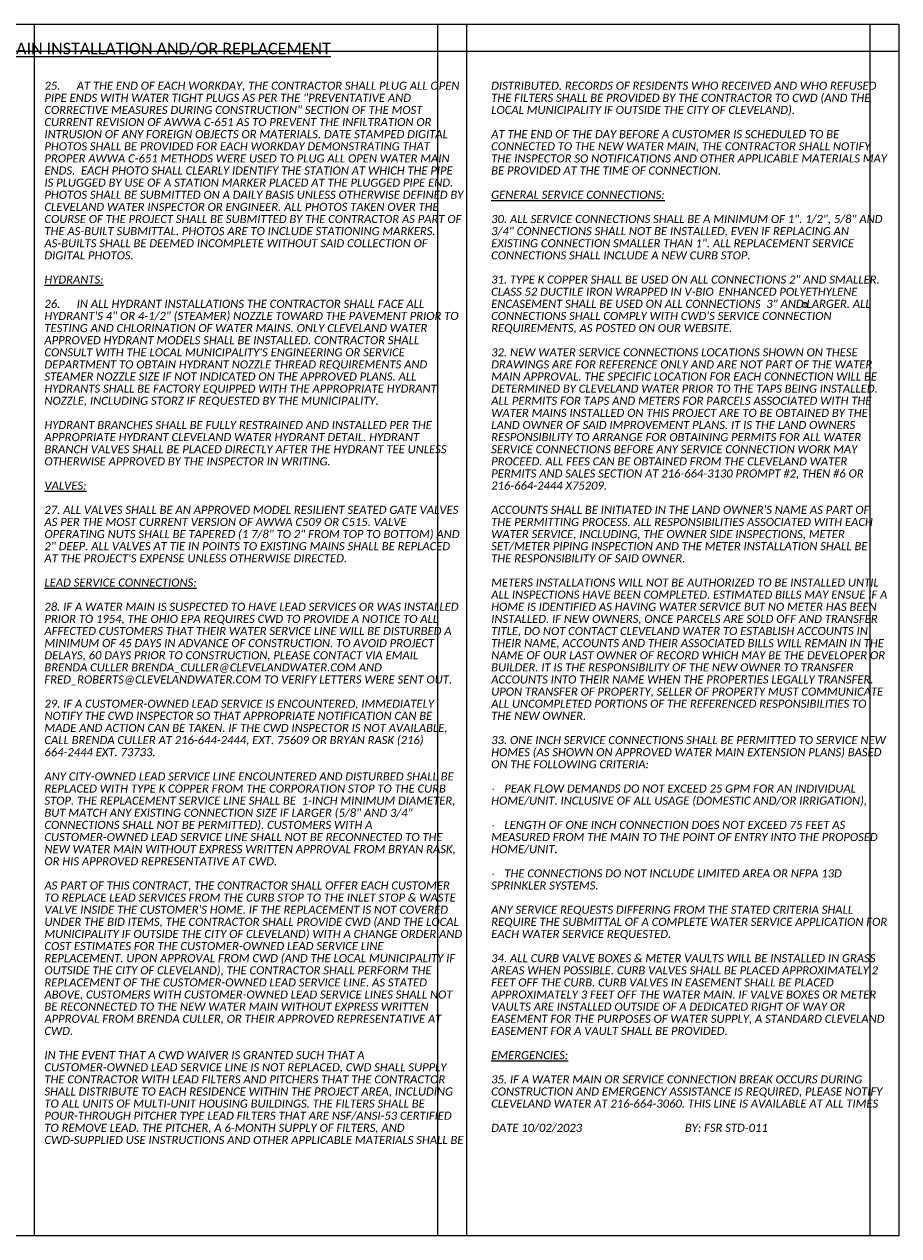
# Model space of a CAD drawing. Extents: x -40.8 to -10.3, y -6 to 15.
# Tile 2 of 2: x -25.4 to -10.3, y -6 to 15. Entities that reach past the tile are written whole.
import ezdxf

# ---------------------------------------------------------------- set-up
doc = ezdxf.new("R2010")
doc.units = 21
doc.header["$MEASUREMENT"] = 0
doc.layers.add('0_VIEW', color=7, linetype='Continuous', plot=False)
doc.layers.add('0_View_Frame_Border', color=7, linetype='Continuous', plot=False)
doc.layers.add('SH_Text', color=7, linetype='Continuous')
doc.layers.add('TX_P_1', color=7, linetype='Continuous')
doc.styles.add('P_Slanted-Bold_Title', font='calibriz.ttf', dxfattribs={"height": 0.2})
doc.styles.add('P_Slanted_Normal', font='calibrii.ttf', dxfattribs={"height": 0.14})
doc.styles.add('Slanted-Normal', font='font31.shx', dxfattribs={"height": 0.14})

msp = doc.modelspace()

# ---------------------------------------------------------------- linework, layer by layer
msp.add_circle((-11.889, 10.177), 0.0442)
at = {"layer": '0_VIEW', "color": 6, "flags": 128}
for points in [[(-25.261, 15.042), (-25.261, -5.958)], [(-18.261, 15.042), (-18.261, -5.958)], [(-17.761, 15.042), (-17.761, -5.958)], [(-10.761, 15.042), (-10.761, -5.958)], [(-10.261, 14.568), (-40.761, 14.568)]]:
    msp.add_lwpolyline(points, dxfattribs=at)
at = {"layer": '0_View_Frame_Border', "color": 6}
msp.add_lwpolyline([(-40.761, 15.042), (-10.261, 15.042), (-10.261, -5.958), (-40.761, -5.958)], close=True, dxfattribs=at)

# ---------------------------------------------------------------- texts
at = {"style": 'Slanted-Normal'}
msp.add_text('R', height=0.0525, dxfattribs=at).set_placement((-11.909, 10.151))
at = {"layer": 'SH_Text', "char_height": 0.14, "attachment_point": 1, "line_spacing_factor": 0.8, "style": 'P_Slanted_Normal'}
for s, insert, width in [('\\pxsm0.9;25.^IAT THE END OF EACH WORKDAY, THE CONTRACTOR SHALL PLUG ALL OPEN PIPE ENDS WITH WATER TIGHT PLUGS AS PER THE "PREVENTATIVE AND CORRECTIVE MEASURES DURING CONSTRUCTION" SECTION OF THE MOST CURRENT REVISION OF AWWA C-651 AS TO PREVENT THE INFILTRATION OR INTRUSION OF ANY FOREIGN OBJECTS OR MATERIALS. DATE STAMPED DIGITAL PHOTOS SHALL BE PROVIDED FOR EACH WORKDAY DEMONSTRATING THAT PROPER AWWA C-651 METHODS WERE USED TO PLUG ALL OPEN WATER MAIN ENDS.  EACH PHOTO SHALL CLEARLY IDENTIFY THE STATION AT WHICH THE PIPE IS PLUGGED BY USE OF A STATION MARKER PLACED AT THE PLUGGED PIPE END. PHOTOS SHALL BE SUBMITTED ON A DAILY BASIS UNLESS OTHERWISE DEFINED BY CLEVELAND WATER INSPECTOR OR ENGINEER. ALL PHOTOS TAKEN OVER THE COURSE OF THE PROJECT SHALL BE SUBMITTED BY THE CONTRACTOR AS PART OF THE AS-BUILT SUBMITTAL. PHOTOS ARE TO INCLUDE STATIONING MARKERS. AS-BUILTS SHALL BE DEEMED INCOMPLETE WITHOUT SAID COLLECTION OF DIGITAL PHOTOS. \\P{\\L\\PHYDRANTS:\\P}\\P26.^IIN ALL HYDRANT INSTALLATIONS THE CONTRACTOR SHALL FACE ALL HYDRANT\'S 4" OR 4-1/2" (STEAMER) NOZZLE TOWARD THE PAVEMENT PRIOR TO TESTING AND CHLORINATION OF WATER MAINS. ONLY CLEVELAND WATER APPROVED HYDRANT MODELS SHALL BE INSTALLED. CONTRACTOR SHALL CONSULT WITH THE LOCAL MUNICIPALITY\'S ENGINEERING OR SERVICE DEPARTMENT TO OBTAIN HYDRANT NOZZLE THREAD REQUIREMENTS AND STEAMER NOZZLE SIZE IF NOT INDICATED ON THE APPROVED PLANS. ALL HYDRANTS SHALL BE FACTORY EQUIPPED WITH THE APPROPRIATE HYDRANT NOZZLE, INCLUDING STORZ IF REQUESTED BY THE MUNICIPALITY.\\P\\PHYDRANT BRANCHES SHALL BE FULLY RESTRAINED AND INSTALLED PER THE APPROPRIATE HYDRANT CLEVELAND WATER HYDRANT DETAIL. HYDRANT BRANCH VALVES SHALL BE PLACED DIRECTLY AFTER THE HYDRANT TEE UNLESS OTHERWISE APPROVED BY THE INSPECTOR IN WRITING.\\P{\\L\\PVALVES:\\P}\\P27. ALL VALVES SHALL BE AN APPROVED MODEL RESILIENT SEATED GATE VALVES AS PER THE MOST CURRENT VERSION OF AWWA C509 OR C515. VALVE OPERATING NUTS SHALL BE TAPERED (1 7/8" TO 2" FROM TOP TO BOTTOM) AND 2" DEEP. ALL VALVES AT TIE IN POINTS TO EXISTING MAINS SHALL BE REPLACED AT THE PROJECT\'S EXPENSE UNLESS OTHERWISE DIRECTED. \\P\\P{\\LLEAD SERVICE CONNECTIONS:\\P}\\P28. IF A WATER MAIN IS SUSPECTED TO HAVE LEAD SERVICES OR WAS INSTALLED PRIOR TO 1954, THE OHIO EPA REQUIRES CWD TO PROVIDE A NOTICE TO ALL AFFECTED CUSTOMERS THAT THEIR WATER SERVICE LINE WILL BE DISTURBED A MINIMUM OF 45 DAYS IN ADVANCE OF CONSTRUCTION. TO AVOID PROJECT DELAYS, 60 DAYS PRIOR TO CONSTRUCTION, PLEASE CONTACT VIA EMAIL BRENDA CULLER BRENDA_CULLER@CLEVELANDWATER.COM AND FRED_ROBERTS@CLEVELANDWATER.COM TO VERIFY LETTERS WERE SENT OUT.\\P\\P29. IF A CUSTOMER-OWNED LEAD SERVICE IS ENCOUNTERED, IMMEDIATELY NOTIFY THE CWD INSPECTOR SO THAT APPROPRIATE NOTIFICATION CAN BE MADE AND ACTION CAN BE TAKEN. IF THE CWD INSPECTOR IS NOT AVAILABLE, CALL BRENDA CULLER AT 216-644-2444, EXT. 75609 OR BRYAN RASK (216) 664-2444 EXT. 73733. \\P\\PANY CITY-OWNED LEAD SERVICE LINE ENCOUNTERED AND DISTURBED SHALL BE REPLACED WITH TYPE K COPPER FROM THE CORPORATION STOP TO THE CURB STOP. THE REPLACEMENT SERVICE LINE SHALL BE  1-INCH MINIMUM DIAMETER, BUT MATCH ANY EXISTING CONNECTION SIZE IF LARGER (5/8" AND 3/4" CONNECTIONS SHALL NOT BE PERMITTED). CUSTOMERS WITH A CUSTOMER-OWNED LEAD SERVICE LINE SHALL NOT BE RECONNECTED TO THE NEW WATER MAIN WITHOUT EXPRESS WRITTEN APPROVAL FROM BRYAN RASK, OR HIS APPROVED REPRESENTATIVE AT CWD.\\P\\PAS PART OF THIS CONTRACT, THE CONTRACTOR SHALL OFFER EACH CUSTOMER TO REPLACE LEAD SERVICES FROM THE CURB STOP TO THE INLET STOP & WASTE VALVE INSIDE THE CUSTOMER\'S HOME. IF THE REPLACEMENT IS NOT COVERED UNDER THE BID ITEMS, THE CONTRACTOR SHALL PROVIDE CWD (AND THE LOCAL MUNICIPALITY IF OUTSIDE THE CITY OF CLEVELAND) WITH A CHANGE ORDER AND COST ESTIMATES FOR THE CUSTOMER-OWNED LEAD SERVICE LINE REPLACEMENT. UPON APPROVAL FROM CWD (AND THE LOCAL MUNICIPALITY IF OUTSIDE THE CITY OF CLEVELAND), THE CONTRACTOR SHALL PERFORM THE REPLACEMENT OF THE CUSTOMER-OWNED LEAD SERVICE LINE. AS STATED ABOVE, CUSTOMERS WITH CUSTOMER-OWNED LEAD SERVICE LINES SHALL NOT BE RECONNECTED TO THE NEW WATER MAIN WITHOUT EXPRESS WRITTEN APPROVAL FROM BRENDA CULLER, OR THEIR APPROVED REPRESENTATIVE AT CWD.\\P\\PIN THE EVENT THAT A CWD WAIVER IS GRANTED SUCH THAT A CUSTOMER-OWNED LEAD SERVICE LINE IS NOT REPLACED, CWD SHALL SUPPLY THE CONTRACTOR WITH LEAD FILTERS AND PITCHERS THAT THE CONTRACTOR SHALL DISTRIBUTE TO EACH RESIDENCE WITHIN THE PROJECT AREA, INCLUDING TO ALL UNITS OF MULTI-UNIT HOUSING BUILDINGS. THE FILTERS SHALL BE POUR-THROUGH PITCHER TYPE LEAD FILTERS THAT ARE NSF/ANSI-53 CERTIFIED TO REMOVE LEAD. THE PITCHER, A 6-MONTH SUPPLY OF FILTERS, AND CWD-SUPPLIED USE INSTRUCTIONS AND OTHER APPLICABLE MATERIALS SHALL BE', (-25.081, 14.046), 7.25), ('\\pxsm0.9;DISTRIBUTED. RECORDS OF RESIDENTS WHO RECEIVED AND WHO REFUSED THE FILTERS SHALL BE PROVIDED BY THE CONTRACTOR TO CWD (AND THE LOCAL MUNICIPALITY IF OUTSIDE THE CITY OF CLEVELAND). \\P\\PAT THE END OF THE DAY BEFORE A CUSTOMER IS SCHEDULED TO BE CONNECTED TO THE NEW WATER MAIN, THE CONTRACTOR SHALL NOTIFY THE INSPECTOR SO NOTIFICATIONS AND OTHER APPLICABLE MATERIALS MAY BE PROVIDED AT THE TIME OF CONNECTION.\\P{\\L\\PGENERAL SERVICE CONNECTIONS:\\P}\\P30. ALL SERVICE CONNECTIONS SHALL BE A MINIMUM OF 1". 1/2", 5/8" AND 3/4" CONNECTIONS SHALL NOT BE INSTALLED, EVEN IF REPLACING AN EXISTING CONNECTION SMALLER THAN 1". ALL REPLACEMENT SERVICE CONNECTIONS SHALL INCLUDE A NEW CURB STOP.\\P\\P31. TYPE K COPPER SHALL BE USED ON ALL CONNECTIONS 2" AND SMALLER. CLASS 52 DUCTILE IRON WRAPPED IN V-BIO {\\H0.74074x; }ENHANCED POLYETHYLENE ENCASEMENT SHALL BE USED ON ALL CONNECTIONS  3" AND LARGER. ALL CONNECTIONS SHALL COMPLY WITH CWD\'S SERVICE CONNECTION REQUIREMENTS, AS POSTED ON OUR WEBSITE. \\P\\P32. NEW WATER SERVICE CONNECTIONS LOCATIONS SHOWN ON THESE DRAWINGS ARE FOR REFERENCE ONLY AND ARE NOT PART OF THE WATER MAIN APPROVAL. THE SPECIFIC LOCATION FOR EACH CONNECTION WILL BE DETERMINED BY CLEVELAND WATER PRIOR TO THE TAPS BEING INSTALLED. ALL PERMITS FOR TAPS AND METERS FOR PARCELS ASSOCIATED WITH THE WATER MAINS INSTALLED ON THIS PROJECT ARE TO BE OBTAINED BY THE LAND OWNER OF SAID IMPROVEMENT PLANS. IT IS THE LAND OWNERS RESPONSIBILITY TO ARRANGE FOR OBTAINING PERMITS FOR ALL WATER SERVICE CONNECTIONS BEFORE ANY SERVICE CONNECTION WORK MAY PROCEED. ALL FEES CAN BE OBTAINED FROM THE CLEVELAND WATER PERMITS AND SALES SECTION AT 216-664-3130 PROMPT #2, THEN #6 OR 216-664-2444 X75209.\\P\\PACCOUNTS SHALL BE INITIATED IN THE LAND OWNER\'S NAME AS PART OF THE PERMITTING PROCESS. ALL RESPONSIBILITIES ASSOCIATED WITH EACH WATER SERVICE, INCLUDING, THE OWNER SIDE INSPECTIONS, METER SET/METER PIPING INSPECTION AND THE METER INSTALLATION SHALL BE THE RESPONSIBILITY OF SAID OWNER.\\P\\PMETERS INSTALLATIONS WILL NOT BE AUTHORIZED TO BE INSTALLED UNTIL ALL INSPECTIONS HAVE BEEN COMPLETED. ESTIMATED BILLS MAY ENSUE IF A HOME IS IDENTIFIED AS HAVING WATER SERVICE BUT NO METER HAS BEEN INSTALLED. IF NEW OWNERS, ONCE PARCELS ARE SOLD OFF AND TRANSFER TITLE, DO NOT CONTACT CLEVELAND WATER TO ESTABLISH ACCOUNTS IN THEIR NAME, ACCOUNTS AND THEIR ASSOCIATED BILLS WILL REMAIN IN THE NAME OF OUR LAST OWNER OF RECORD WHICH MAY BE THE DEVELOPER OR BUILDER. IT IS THE RESPONSIBILITY OF THE NEW OWNER TO TRANSFER ACCOUNTS INTO THEIR NAME WHEN THE PROPERTIES LEGALLY TRANSFER. UPON TRANSFER OF PROPERTY, SELLER OF PROPERTY MUST COMMUNICATE ALL UNCOMPLETED PORTIONS OF THE REFERENCED RESPONSIBILITIES TO THE NEW OWNER. \\P\\P33. ONE INCH SERVICE CONNECTIONS SHALL BE PERMITTED TO SERVICE NEW HOMES (AS SHOWN ON APPROVED WATER MAIN EXTENSION PLANS) BASED ON THE FOLLOWING CRITERIA:\\P\\P{\\fArial|b0|i0|c0|p34;·   }PEAK FLOW DEMANDS DO NOT EXCEED 25 GPM FOR AN INDIVIDUAL HOME/UNIT. INCLUSIVE OF ALL USAGE (DOMESTIC AND/OR IRRIGATION),\\P\\P{\\fArial|b0|i0|c0|p34;·   }LENGTH OF ONE INCH CONNECTION DOES NOT EXCEED 75 FEET AS MEASURED FROM THE MAIN TO THE POINT OF ENTRY INTO THE PROPOSED HOME/UNIT. \\P\\P{\\fArial|b0|i0|c0|p34;·   }THE CONNECTIONS DO NOT INCLUDE LIMITED AREA OR NFPA 13D SPRINKLER SYSTEMS.\\P\\PANY SERVICE REQUESTS DIFFERING FROM THE STATED CRITERIA SHALL REQUIRE THE SUBMITTAL OF A COMPLETE WATER SERVICE APPLICATION FOR EACH WATER SERVICE REQUESTED.\\P\\P34. ALL CURB VALVE BOXES & METER VAULTS WILL BE INSTALLED IN GRASS AREAS WHEN POSSIBLE. CURB VALVES SHALL BE PLACED APPROXIMATELY 2 FEET OFF THE CURB. CURB VALVES IN EASEMENT SHALL BE PLACED APPROXIMATELY 3 FEET OFF THE WATER MAIN. IF VALVE BOXES OR METER VAULTS ARE INSTALLED OUTSIDE OF A DEDICATED RIGHT OF WAY OR EASEMENT FOR THE PURPOSES OF WATER SUPPLY, A STANDARD CLEVELAND EASEMENT FOR A VAULT SHALL BE PROVIDED. \\P\\P{\\LEMERGENCIES:\\P}\\P35. IF A WATER MAIN OR SERVICE CONNECTION BREAK OCCURS DURING CONSTRUCTION AND EMERGENCY ASSISTANCE IS REQUIRED, PLEASE NOTIFY CLEVELAND WATER AT 216-664-3060. THIS LINE IS AVAILABLE AT ALL TIMES\\P\\PDATE 10/02/2023^I^I^I^IBY: FSR STD-011', (-17.331, 14.046), 6.87686)]:
    msp.add_mtext(s, dxfattribs=dict(at, insert=insert, width=width))
at = {"layer": 'TX_P_1', "insert": (-25.511, 14.72), "char_height": 0.2, "width": 13, "attachment_point": 2, "style": 'P_Slanted-Bold_Title'}
msp.add_mtext('\\pxsm0.9;{\\LCLEVELAND WATER NOTES FOR WATER MAIN INSTALLATION AND/OR REPLACEMENT}', dxfattribs=at)

doc.saveas('drawing.dxf')
